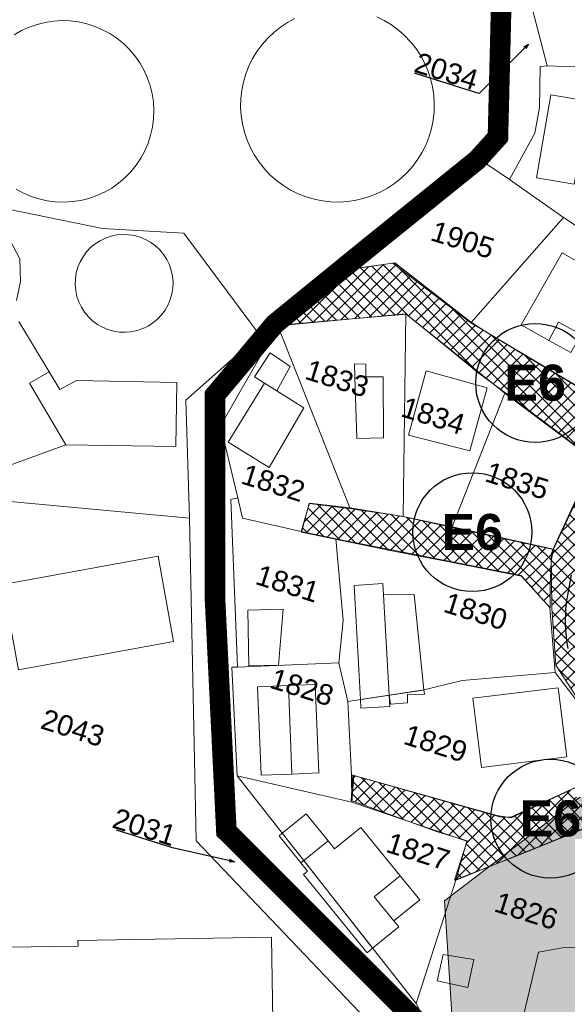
# Model space of a CAD drawing. Header units: metres. Extents: x 578835 to 593571, y 248557 to 255108.
# Tile 246 of 251: x 593140 to 593193, y 254049 to 254145. Entities that reach past the tile are written whole.
import ezdxf

# ---------------------------------------------------------------- set-up
doc = ezdxf.new("R2010")
doc.units = ezdxf.units.M
doc.linetypes.add('CACHE2', pattern=[4.7625, 3.175, -1.5875])
doc.layers.get('0').update_dxf_attribs({"lineweight": 5})
for name, color, linetype, lineweight in [('Zoom_Bâti', 251, 'Continuous', 5), ('Zoom_cadastre complet', 7, 'Continuous', 5), ('Zoom_cadastre texte', 7, 'Continuous', 5), ('Zoom_ER cercle', 192, 'Continuous', 25), ('Zoom_ER contour', 172, 'Continuous', 20), ('Zoom_ER numero', 172, 'Continuous', 20), ('Zoom_PPRI modéré', 5, 'Continuous', 18)]:
    doc.layers.add(name, color=color, linetype=linetype, lineweight=lineweight)
doc.layers.add('Zoom_PLU', color=7, linetype='CACHE2')
doc.layers.add('Zoom_Voirie', color=252, linetype='Continuous')
doc.styles.add('PARCELLE', font='arial.ttf', dxfattribs={"height": 5})
doc.styles.get("Standard").update_dxf_attribs({"font": 'arialbd_0.ttf', "height": 50})
doc.dimstyles.new('PCI_STY_FLECHE', dxfattribs={"dimtxt": 3, "dimasz": 0.5, "dimexe": 0.18, "dimexo": 0.0625, "dimgap": 0.09, "dimtad": 1, "dimtih": 1, "dimtoh": 1, "dimdec": 4, "dimzin": 0, "dimdsep": 46, "dimtxsty": 'Standard', "dimblk1": 'OPEN30', "dimblk2": 'NONE', "dimsah": 1, "dimcen": 0.09, "dimadec": 0, "dimazin": 0, "dimtfac": 1, "dimtdec": 4, "dimtofl": 0, "dimtmove": 0, "dimatfit": 3, "dimldrblk": 'OPEN30', "dimfxl": 1, "dimtolj": 1, "dimtzin": 0, "dimarcsym": 0})
pattern_1 = [(45, (3353.1763, -187.1852), (-0.6187184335, 0.6187184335), []), (135, (3353.1763, -187.1852), (-0.6187184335, -0.6187184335), [])]

# ---------------------------------------------------------------- blocks, each defined once
blk = doc.blocks.new('_None')
blk = doc.blocks.new('_Open30')
at = {"color": 0, "lineweight": -2}
for p, q in [((-1, 0.27), (0, 0)), ((0, 0), (-1, -0.27)), ((0, 0), (-1, 0))]:
    blk.add_line(p, q, dxfattribs=at)

msp = doc.modelspace()

# ---------------------------------------------------------------- hatches: boundary and pattern name
at = {"layer": 'Zoom_ER contour'}
h = msp.add_hatch(dxfattribs=at)
h.set_pattern_fill('ANSI37', color=256, scale=7, style=0)
h.set_pattern_definition(pattern_1)
h.paths.add_polyline_path([(593185.659, 254201.53), (593197.792, 254205.571), (593209.58, 254209.612), (593217.247, 254212.303), (593220.453, 254213.338), (593228.492, 254214.865), (593237.074, 254215.802), (593238.603, 254216.048), (593250.666, 254216.493), (593253.922, 254216.295), (593259.002, 254214.718), (593264.477, 254213.043), (593276.776, 254206.118), (593281.807, 254201.338), (593285.506, 254197.938), (593288.93, 254194.659), (593296.328, 254184.901), (593299.633, 254182.339), (593303.776, 254176.819), (593306.706, 254173.189), (593313.957, 254160.13), (593313.663, 254157.001), (593312.825, 254148.919), (593310.951, 254133.171), (593310.902, 254132.063), (593310.507, 254130.19), (593308.683, 254125.36), (593307.154, 254119.989), (593307.006, 254119.94), (593303.302, 254108.469), (593302.119, 254104.576), (593301.823, 254104.527), (593299.406, 254099.451), (593291.458, 254087.179), (593288.598, 254085.552), (593285.589, 254083.532), (593279.374, 254080.033), (593269.237, 254075.081), (593268.448, 254075.081), (593266.722, 254073.553), (593266.228, 254073.701), (593260.754, 254071.681), (593255.476, 254069.562), (593251.925, 254068.724), (593245.248, 254067.282), (593242.634, 254064.917), (593239.034, 254064.522), (593237.11, 254066.05), (593233.263, 254065.804), (593222.541, 254064.915), (593218.694, 254064.57), (593213.515, 254066.393), (593204.319, 254069.902), (593198.597, 254072.465), (593195.293, 254076.555), (593191.765, 254082.016), (593191.371, 254087.585), (593191.321, 254092.808), (593191.568, 254093.449), (593195.518, 254102.015), (593198.378, 254106.549), (593200.006, 254107.88), (593207.306, 254115.37), (593212.304, 254120.775), (593214.671, 254124.076), (593217.68, 254129.054), (593219.11, 254136.544), (593219.756, 254141.509), (593219.904, 254145.254), (593217.784, 254153.041), (593216.6, 254156.786), (593215.066, 254159.922), (593212.501, 254164.012), (593202.341, 254173.277), (593195.57, 254179.426), (593186.593, 254184.798), (593184.467, 254185.845), (593186.263, 254191.397), (593194.121, 254186.742), (593198.779, 254183.602), (593206.581, 254177.377), (593213.329, 254172.293), (593216.978, 254166.405), (593218.942, 254163.489), (593220.527, 254160.544), (593223.838, 254151.907), (593224.287, 254145.178), (593226.42, 254143.383), (593225.58, 254140.22), (593223.223, 254129.76), (593221.371, 254124.544), (593218.901, 254120.338), (593214.46, 254113.184), (593210.98, 254109.146), (593209.97, 254109.09), (593205.704, 254104.716), (593202.337, 254100.454), (593198.006, 254091.668), (593197.782, 254088.752), (593197.782, 254084.939), (593198.455, 254082.696), (593199.297, 254080.733), (593201.829, 254077.901), (593203.793, 254075.658), (593209.799, 254072.742), (593216.085, 254070.947), (593220.294, 254070.555), (593225.346, 254068.199), (593226.412, 254070.499), (593231.127, 254070.555), (593241.144, 254071.499), (593246.196, 254072.732), (593252.426, 254074.134), (593260.804, 254077.001), (593268.774, 254080.647), (593274.275, 254082.89), (593278.001, 254085.729), (593284.512, 254089.542), (593289.62, 254095.206), (593293.324, 254099.244), (593294.166, 254100.254), (593297.253, 254109.002), (593298.569, 254112.081), (593299.636, 254114.717), (593299.636, 254116.119), (593300.871, 254119.203), (593304.463, 254129.802), (593306.603, 254138.433), (593306.603, 254142.415), (593307.95, 254146.284), (593308.399, 254150.883), (593308.063, 254157.276), (593307.165, 254160.136), (593305.927, 254164.267), (593303.12, 254168.585), (593299.304, 254174.081), (593295.936, 254178.624), (593293.018, 254182.101), (593284.587, 254191.843), (593280.995, 254195.993), (593277.739, 254198.124), (593273.361, 254202.779), (593267.779, 254206.237), (593259.36, 254209.377), (593252.568, 254210.891), (593243.532, 254210.667), (593238.904, 254211.017), (593232.955, 254210.569), (593227.847, 254209.839), (593217.642, 254207.26), (593212.696, 254205.299), (593199.799, 254200.628), (593186.64, 254196.715), (593186.197, 254199.712)])
h = msp.add_hatch(dxfattribs=at)
h.set_pattern_fill('ANSI37', color=256, scale=7, style=0)
h.set_pattern_definition(pattern_1)
h.paths.add_polyline_path([(593198.464, 254106.396), (593191.057, 254110.756), (593184.95, 254114.437), (593183.479, 254115.4), (593176.123, 254121.129), (593170.035, 254120.267), (593168.157, 254118.036), (593164.708, 254115.45), (593165.266, 254115.096), (593177.239, 254116.16), (593180.384, 254113.575), (593184.198, 254110.459), (593187.902, 254107.722), (593195.715, 254101.841), (593197.034, 254104.071), (593198.403, 254106.454)])
h = msp.add_hatch(dxfattribs=at)
h.set_pattern_fill('ANSI37', color=256, scale=7, style=0)
h.set_pattern_definition(pattern_1)
h.paths.add_polyline_path([(593191.557, 254093.265), (593181.414, 254095.465), (593176.777, 254096.508), (593171.909, 254097.203), (593167.794, 254097.724), (593167.04, 254094.944), (593175.502, 254093.207), (593181.24, 254092.106), (593188.427, 254090.658), (593191.209, 254087.589), (593191.209, 254089.616), (593191.325, 254092.164)])
h = msp.add_hatch(dxfattribs=at)
h.set_pattern_fill('ANSI37', color=256, scale=7, style=0)
h.set_pattern_definition(pattern_1)
h.paths.add_polyline_path([(593198.482, 254072.34), (593187.44, 254067.144), (593186.038, 254067.378), (593172.042, 254071.296), (593171.867, 254068.844), (593180.28, 254065.808), (593183.143, 254064.933), (593181.916, 254061.08), (593187.992, 254063.473), (593195.529, 254066.509), (593204.293, 254069.953), (593201.839, 254071.004), (593199.035, 254072.172)])
at = {"layer": 'Zoom_PPRI modéré'}
h = msp.add_hatch(dxfattribs=at)
h.set_pattern_fill('ANSI36', color=152, scale=12, style=0)
h.set_pattern_definition([(45, (3353.1763, -187.1852), (0.795495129, 2.9168154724), [3.75, -0.75, 0, -0.75])])
h.paths.add_polyline_path([(593511.06, 254022.493), (593182.925, 254028.618), (593180.946, 254059.092), (593206.631, 254078.775), (593218.577, 254086.1), (593249.092, 254085.917), (593271.97, 254074.979), (593286.108, 254053.735), (593312.778, 254032.793), (593336.483, 254028.756), (593351.179, 254035.929), (593371.913, 254048.777), (593393.872, 254061.239), (593419.787, 254055.665), (593446.411, 254043.132), (593476.675, 254033.597), (593498.031, 254035.264), (593500.743, 254052.753), (593495.093, 254237.454), (593496.264, 254250.884), (593510.291, 254250.905)])

# ---------------------------------------------------------------- linework, layer by layer
at = {"layer": 'Zoom_Bâti', "linetype": 'Continuous', "flags": 128}
for points in [[(593139.144, 254143.327), (593139.853, 254143.732), (593140.594, 254144.069), (593141.364, 254144.337), (593142.156, 254144.534), (593142.963, 254144.655), (593143.777, 254144.702), (593144.592, 254144.674), (593145.4, 254144.571), (593146.196, 254144.393), (593146.973, 254144.143), (593147.722, 254143.822), (593148.44, 254143.434), (593149.118, 254142.981), (593149.751, 254142.467), (593150.335, 254141.897), (593150.862, 254141.276), (593151.331, 254140.608), (593151.736, 254139.9), (593152.074, 254139.158), (593152.342, 254138.388), (593152.538, 254137.596), (593152.659, 254136.79), (593152.707, 254135.976), (593152.679, 254135.16), (593152.575, 254134.352), (593152.398, 254133.556), (593152.148, 254132.779), (593151.827, 254132.03), (593151.438, 254131.312), (593150.985, 254130.634), (593150.471, 254130.001), (593149.902, 254129.418), (593149.28, 254128.89), (593148.613, 254128.421), (593147.904, 254128.016), (593147.162, 254127.678), (593146.392, 254127.41), (593145.601, 254127.214), (593144.794, 254127.093), (593143.98, 254127.045), (593143.165, 254127.074), (593142.357, 254127.177), (593141.56, 254127.355), (593140.784, 254127.605), (593140.034, 254127.926), (593139.317, 254128.314)], [(593174.364, 254145.072), (593175.1, 254144.707), (593175.8, 254144.279), (593176.462, 254143.792), (593177.078, 254143.249), (593177.643, 254142.654), (593178.156, 254142.011), (593178.611, 254141.328), (593179.003, 254140.607), (593179.332, 254139.854), (593179.593, 254139.076), (593179.786, 254138.278), (593179.909, 254137.466), (593179.961, 254136.646), (593179.94, 254135.825), (593179.849, 254135.009), (593179.687, 254134.205), (593179.454, 254133.417), (593179.154, 254132.652), (593178.79, 254131.916), (593178.361, 254131.216), (593177.874, 254130.555), (593177.331, 254129.938), (593176.736, 254129.373), (593176.094, 254128.86), (593175.41, 254128.406), (593174.689, 254128.013), (593173.937, 254127.684), (593173.158, 254127.423), (593172.36, 254127.23), (593171.548, 254127.107), (593170.728, 254127.055), (593169.908, 254127.076), (593169.091, 254127.167), (593168.287, 254127.329), (593167.499, 254127.562), (593166.734, 254127.862), (593165.999, 254128.226), (593165.298, 254128.655), (593164.637, 254129.142), (593164.021, 254129.685), (593163.455, 254130.28), (593162.943, 254130.922), (593162.488, 254131.606), (593162.095, 254132.327), (593161.766, 254133.08), (593161.505, 254133.858), (593161.312, 254134.656), (593161.19, 254135.468), (593161.137, 254136.288), (593161.158, 254137.109), (593161.249, 254137.925), (593161.412, 254138.729), (593161.644, 254139.517), (593161.944, 254140.282), (593162.309, 254141.017), (593162.737, 254141.718), (593163.224, 254142.379), (593163.768, 254142.995), (593164.362, 254143.561), (593165.005, 254144.074), (593165.688, 254144.528), (593166.409, 254144.921)]]:
    msp.add_lwpolyline(points, dxfattribs=at)
at = {"layer": 'Zoom_Bâti', "flags": 128}
for points in [[(593194.936, 254136.866), (593191.289, 254137.491), (593189.904, 254129.405), (593193.559, 254128.784)], [(593197.119, 254119.387), (593192.374, 254122.112), (593188.39, 254115.1), (593191.097, 254113.581), (593192.041, 254115.383), (593194.215, 254114.157), (593197.119, 254119.387)], [(593193.238, 254112.423), (593191.097, 254113.581), (593192.041, 254115.383), (593194.215, 254114.157)], [(593165.964, 254111.057), (593164.02, 254112.393), (593162.484, 254110.058), (593163.468, 254109.438), (593164.671, 254108.68)], [(593175.004, 254110.051), (593173.316, 254110.057), (593173.299, 254111.299), (593172.217, 254111.31), (593172.251, 254110.061), (593172.419, 254104.054), (593175.038, 254104.108)], [(593154.948, 254109.509), (593145.181, 254109.692), (593143.573, 254108.815), (593142.537, 254110.527), (593140.613, 254109.43), (593144.162, 254103.429), (593154.851, 254103.28)], [(593185.087, 254108.999), (593183.422, 254102.841), (593177.45, 254104.391), (593179.174, 254110.631), (593185.087, 254108.999)], [(593167.276, 254107.037), (593163.468, 254109.438), (593159.913, 254103.71), (593163.907, 254101.249)], [(593175.03, 254088.863), (593175.579, 254079.083), (593172.775, 254078.667), (593172.164, 254089.766), (593174.969, 254089.949)], [(593175.579, 254079.083), (593175.03, 254088.863), (593178.017, 254088.886), (593178.949, 254079.61)], [(593165.289, 254087.46), (593161.848, 254087.341), (593161.935, 254081.946), (593164.81, 254082.022)], [(593168.396, 254080.135), (593165.782, 254080.028), (593166.13, 254071.416), (593168.744, 254071.522)], [(593175.579, 254079.083), (593178.949, 254079.61), (593178.993, 254079.17), (593177.37, 254079.156), (593177.347, 254078.353), (593175.705, 254078.2)], [(593191.998, 254079.809), (593183.715, 254078.785), (593184.544, 254072.065), (593192.827, 254073.09)], [(593172.775, 254078.667), (593175.579, 254079.083), (593175.64, 254077.994), (593172.822, 254077.825)], [(593165.19, 254065.654), (593167.512, 254067.541), (593169.638, 254064.918), (593167.278, 254062.995)], [(593167.278, 254062.995), (593169.638, 254064.918), (593170.268, 254064.141), (593172.825, 254066.224), (593176.652, 254061.518), (593174.129, 254059.469), (593176.027, 254057.145), (593176.511, 254056.552), (593173.967, 254054.475)], [(593165.19, 254065.654), (593167.278, 254062.995), (593167.004, 254062.771), (593164.87, 254065.394)], [(593167.278, 254062.995), (593173.967, 254054.475), (593173.434, 254054.041), (593167.242, 254061.643), (593167.651, 254061.975), (593167.004, 254062.771)]]:
    msp.add_lwpolyline(points, close=True, dxfattribs=at)
for points in [[(593138.699, 254123.394), (593139.682, 254121.522), (593139.746, 254119.331), (593139.36, 254117.471)], [(593139.574, 254115.422), (593142.537, 254110.527), (593140.613, 254109.43), (593144.162, 254103.429), (593136.938, 254100.798)]]:
    msp.add_lwpolyline(points, dxfattribs=at)
at = {"layer": 'Zoom_Bâti', "linetype": 'Continuous', "flags": 128}
for points in [[(593154.552, 254118.703), (593154.464, 254118.135), (593154.308, 254117.583), (593154.086, 254117.053), (593153.803, 254116.553), (593153.462, 254116.091), (593153.067, 254115.674), (593152.625, 254115.308), (593152.141, 254114.997), (593151.624, 254114.747), (593151.081, 254114.562), (593150.519, 254114.442), (593149.947, 254114.392), (593149.373, 254114.411), (593148.805, 254114.499), (593148.252, 254114.655), (593147.722, 254114.876), (593147.222, 254115.16), (593146.761, 254115.501), (593146.344, 254115.896), (593145.978, 254116.338), (593145.667, 254116.822), (593145.417, 254117.339), (593145.231, 254117.882), (593145.112, 254118.444), (593145.061, 254119.016), (593145.081, 254119.59), (593145.168, 254120.158), (593145.325, 254120.71), (593145.546, 254121.24), (593145.83, 254121.74), (593146.171, 254122.202), (593146.566, 254122.619), (593147.008, 254122.985), (593147.492, 254123.296), (593148.009, 254123.546), (593148.552, 254123.731), (593149.114, 254123.851), (593149.686, 254123.901), (593150.26, 254123.882), (593150.828, 254123.794), (593151.38, 254123.638), (593151.91, 254123.417), (593152.41, 254123.133), (593152.872, 254122.792), (593153.289, 254122.397), (593153.655, 254121.955), (593153.966, 254121.471), (593154.216, 254120.954), (593154.401, 254120.411), (593154.521, 254119.849), (593154.571, 254119.277)], [(593165.782, 254080.028), (593166.13, 254071.416), (593163.132, 254071.294), (593162.784, 254079.906)], [(593176.652, 254061.518), (593178.545, 254059.191), (593176.027, 254057.145), (593174.129, 254059.469)], [(593126.956, 254054.411), (593145.338, 254054.662), (593145.33, 254055.231), (593164.138, 254055.536), (593164.272, 254047.42), (593145.977, 254047.142), (593145.987, 254046.51), (593127.076, 254046.247)], [(593180.252, 254051.293), (593180.825, 254053.872), (593183.813, 254053.371), (593183.206, 254050.638)]]:
    msp.add_lwpolyline(points, close=True, dxfattribs=at)
at = {"layer": 'Zoom_Bâti'}
msp.add_lwpolyline([(593154.631, 254084.31), (593139.558, 254081.562), (593138.039, 254089.852), (593153.114, 254092.609)], close=True, dxfattribs=at)
at = {"layer": 'Zoom_cadastre complet'}
for points in [[(593107.141, 254149.41), (593118.109, 254149.869), (593113.352, 254183.264), (593112.876, 254186.605), (593148.924, 254189.408), (593149.313, 254188.632), (593159.158, 254169.011), (593158.03, 254154.472), (593167.407, 254152.572), (593171.513, 254152.243), (593174.848, 254151.976), (593186.497, 254151.222), (593186.434, 254133.203), (593184.146, 254131.344), (593170.612, 254120.345), (593164.976, 254115.765), (593162.968, 254114.133), (593155.61, 254124.032), (593147.719, 254124.471), (593137.104, 254126.65), (593134.599, 254127.388), (593132.794, 254128.291), (593123.5, 254135.906)], [(593190.921, 254140.313), (593190.239, 254140.236), (593190.195, 254136.267), (593189.73, 254133.746), (593187.257, 254129.262), (593184.146, 254131.344), (593186.434, 254133.203), (593186.497, 254151.222), (593186.657, 254150.941), (593189.439, 254146.056)], [(593204.984, 254150.916), (593206.484, 254148.251), (593208.89, 254139.653), (593190.921, 254140.313), (593189.439, 254146.056)], [(593176.606, 254044.14), (593114.987, 254043.3), (593126.586, 254055.495), (593126.36, 254062.351), (593130.736, 254066.739), (593131.091, 254071.829), (593125.859, 254077.565), (593125.744, 254081.053), (593093.039, 254119.735), (593107.141, 254149.41), (593123.5, 254135.906), (593108.655, 254116.547), (593118.712, 254102.658), (593126.815, 254099.042), (593156.16, 254096.32), (593156.813, 254064.905)], [(593192.514, 254125.547), (593187.257, 254129.262), (593189.73, 254133.746), (593190.195, 254136.267), (593190.239, 254140.236), (593190.921, 254140.313), (593208.89, 254139.653), (593207.034, 254131.087), (593203.493, 254132.495), (593202.06, 254129.804), (593197.932, 254121.976)], [(593123.5, 254135.906), (593132.794, 254128.291), (593134.599, 254127.388), (593137.104, 254126.65), (593147.719, 254124.471), (593155.61, 254124.032), (593162.968, 254114.133), (593161.752, 254113.052), (593155.815, 254107.768), (593156.16, 254096.32), (593126.815, 254099.042), (593118.712, 254102.658), (593108.655, 254116.547)], [(593170.612, 254120.345), (593184.146, 254131.344), (593187.257, 254129.262), (593192.514, 254125.547), (593183.508, 254115.297), (593175.936, 254121.104)], [(593183.508, 254115.297), (593192.514, 254125.547), (593197.932, 254121.976), (593197.296, 254118.407), (593207.443, 254115.362), (593198.522, 254106.37)], [(593164.76, 254115.001), (593177.178, 254116.166), (593176.949, 254096.477), (593171.757, 254097.298)], [(593176.949, 254096.477), (593171.757, 254097.298), (593164.76, 254115.001), (593177.178, 254116.166)], [(593160.875, 254098.294), (593159.184, 254105.297), (593164.76, 254115.001), (593171.757, 254097.298), (593167.824, 254097.759), (593167.032, 254095), (593161.333, 254096.319)], [(593176.606, 254044.14), (593156.813, 254064.905), (593156.16, 254096.32), (593155.815, 254107.768), (593161.752, 254113.052), (593158.428, 254106.942), (593158.435, 254094.767), (593159.278, 254066.591), (593180.482, 254044.618), (593180.691, 254044.209)], [(593186.802, 254108.464), (593195.591, 254101.877), (593191.551, 254093.291), (593181.709, 254095.46)], [(593160.822, 254081.814), (593160.193, 254098.106), (593160.875, 254098.294), (593161.333, 254096.319), (593167.032, 254095), (593170.38, 254094.284), (593171.118, 254086.346), (593170.679, 254082.227)], [(593170.38, 254094.284), (593188.408, 254090.725), (593191.175, 254087.608), (593191.694, 254081.305), (593182.656, 254080.52), (593178.676, 254079.543), (593171.557, 254078.486), (593170.679, 254082.227), (593171.118, 254086.346)], [(593170.679, 254082.227), (593171.557, 254078.486), (593171.897, 254071.338), (593171.941, 254068.695), (593160.799, 254071.248), (593160.287, 254081.814), (593160.822, 254081.814)], [(593172.149, 254071.267), (593171.897, 254071.338), (593171.557, 254078.486), (593178.676, 254079.543), (593182.656, 254080.52), (593191.694, 254081.305), (593198.538, 254072.354), (593187.397, 254067.218), (593186.334, 254067.243)], [(593182.038, 254061.089), (593178.199, 254049.084), (593160.799, 254071.248), (593171.941, 254068.695), (593183.113, 254064.894)], [(593182.038, 254061.089), (593195.35, 254066.46), (593202.3, 254056.129), (593202.183, 254054.512), (593192.59, 254054.53), (593190.094, 254054.083), (593187.772, 254044.329), (593180.691, 254044.209), (593180.482, 254044.618), (593178.199, 254049.084)], [(593210.27, 254044.709), (593187.772, 254044.329), (593190.094, 254054.083), (593192.59, 254054.53), (593202.183, 254054.512), (593202.116, 254050.469), (593212.186, 254051.253)]]:
    msp.add_lwpolyline(points, close=True, dxfattribs=at)
msp.add_lwpolyline([(593195.35, 254066.46), (593182.038, 254061.089), (593183.113, 254064.894), (593171.941, 254068.695), (593172.149, 254071.267), (593186.334, 254067.243), (593187.397, 254067.218), (593198.538, 254072.354), (593191.694, 254081.305), (593191.175, 254087.608), (593188.408, 254090.725), (593170.38, 254094.284), (593167.032, 254095), (593167.824, 254097.759), (593171.757, 254097.298), (593176.949, 254096.477), (593181.709, 254095.46), (593191.551, 254093.291), (593195.591, 254101.877), (593186.802, 254108.464), (593177.178, 254116.166), (593164.76, 254115.001), (593164.976, 254115.765), (593170.612, 254120.345), (593175.936, 254121.104), (593183.508, 254115.297), (593198.522, 254106.37)], dxfattribs=at)
at = {"layer": 'Zoom_ER cercle', "ltscale": 0.4}
for centre in [(593189.763, 254109.463), (593183.655, 254094.941), (593191.235, 254067.079)]:
    msp.add_circle(centre, 5.782, dxfattribs=at)
at = {"layer": 'Zoom_ER contour'}
for points in [[(593198.464, 254106.396), (593191.057, 254110.756), (593184.95, 254114.437), (593183.479, 254115.4), (593176.123, 254121.129), (593170.035, 254120.267), (593168.157, 254118.036), (593164.708, 254115.45), (593165.266, 254115.096), (593177.239, 254116.16), (593180.384, 254113.575), (593184.198, 254110.459), (593187.902, 254107.722), (593195.715, 254101.841), (593197.034, 254104.071), (593198.403, 254106.454)], [(593191.557, 254093.265), (593181.414, 254095.465), (593176.777, 254096.508), (593171.909, 254097.203), (593167.794, 254097.724), (593167.04, 254094.944), (593175.502, 254093.207), (593181.24, 254092.106), (593188.427, 254090.658), (593191.209, 254087.589), (593191.209, 254089.616), (593191.325, 254092.164)], [(593198.482, 254072.34), (593187.44, 254067.144), (593186.038, 254067.378), (593172.042, 254071.296), (593171.867, 254068.844), (593180.28, 254065.808), (593183.143, 254064.933), (593181.916, 254061.08), (593187.992, 254063.473), (593195.529, 254066.509), (593204.293, 254069.953), (593201.839, 254071.004), (593199.035, 254072.172)]]:
    msp.add_lwpolyline(points, close=True, dxfattribs=at)
msp.add_lwpolyline([(593195.293, 254076.555), (593191.765, 254082.016), (593191.371, 254087.585), (593191.321, 254092.808), (593191.568, 254093.449), (593195.518, 254102.015)], dxfattribs=at)
at = {"layer": 'Zoom_PLU', "ltscale": 0.7, "const_width": 2}
msp.add_lwpolyline([(593179.865, 254045.767), (593170.929, 254054.696), (593159.758, 254065.857), (593158.641, 254088.625), (593158.641, 254108.268), (593164.45, 254115.188), (593173.632, 254122.671), (593184.132, 254131.153), (593186.143, 254133.385), (593186.59, 254151.466), (593171.845, 254151.912), (593157.771, 254154.368), (593158.888, 254168.653), (593154.414, 254178.792), (593149.052, 254189.06), (593136.095, 254188.39)], dxfattribs=at)
at = {"layer": 'Zoom_PPRI modéré', "color": 152}
msp.add_lwpolyline([(593511.06, 254022.493), (593182.925, 254028.618), (593182.925, 254028.618), (593180.946, 254059.092), (593206.631, 254078.775), (593218.577, 254086.1), (593249.092, 254085.917), (593271.97, 254074.979), (593286.108, 254053.735), (593312.778, 254032.793), (593336.483, 254028.756), (593351.179, 254035.929), (593371.913, 254048.777), (593393.872, 254061.239), (593419.787, 254055.665), (593446.411, 254043.132), (593476.675, 254033.597), (593498.031, 254035.264), (593500.743, 254052.753), (593495.093, 254237.454), (593496.264, 254250.884), (593510.291, 254250.905)], close=True, dxfattribs=at)
at = {"layer": 'Zoom_Voirie'}
msp.add_lwpolyline([(593193.273, 254090.787), (593192.758, 254088.112), (593192.699, 254087.435), (593192.673, 254085.905), (593192.792, 254084.381), (593192.927, 254083.631)], dxfattribs=at)

# ---------------------------------------------------------------- texts
at = {"layer": 'Zoom_cadastre texte', "style": 'PARCELLE'}
for s, p in [('1905', (593179.46, 254123.372)), ('1833', (593167.261, 254109.884)), ('1834', (593176.592, 254106.248)), ('1832', (593161.061, 254099.711)), ('1835', (593184.747, 254099.935)), ('1831', (593162.449, 254089.929)), ('1830', (593180.72, 254087.232)), ('1828', (593163.842, 254079.849)), ('2043', (593141.574, 254075.894)), ('1829', (593176.83, 254074.382)), ('1827', (593175.136, 254063.874)), ('1826', (593185.649, 254058.093))]:
    msp.add_text(s, height=2, rotation=342.51286, dxfattribs=at).set_placement(p)
at = {"layer": 'Zoom_cadastre texte', "char_height": 2, "attachment_point": 9, "rotation": 342.51286, "style": 'PARCELLE'}
for s, insert in [('2034', (593183.796, 254137.862)), ('2031', (593154.455, 254064.351))]:
    msp.add_mtext(s, dxfattribs=dict(at, insert=insert))
at = {"layer": 'Zoom_ER numero', "ltscale": 0.4, "char_height": 3.5, "width": 4.8479, "attachment_point": 5}
for insert in [(593189.763, 254109.463), (593183.655, 254094.941), (593191.235, 254067.079)]:
    msp.add_mtext('{\\fArial|b1|i0|c0|p34;E6}', dxfattribs=dict(at, insert=insert))

# ---------------------------------------------------------------- leaders
at = {"layer": 'Zoom_cadastre texte', "annotation_type": 0, "has_hookline": 1, "hookline_direction": 1, "horizontal_direction": (0.953784, -0.300492, 0)}
for points, text_width in [([(593189.119, 254142.408), (593184.332, 254137.599), (593183.855, 254137.75)], 5.999), ([(593160.533, 254062.887), (593154.514, 254064.238)], 5.621)]:
    msp.add_leader(points, dimstyle='PCI_STY_FLECHE', dxfattribs=dict(at, text_width=text_width))

doc.saveas('drawing.dxf')
